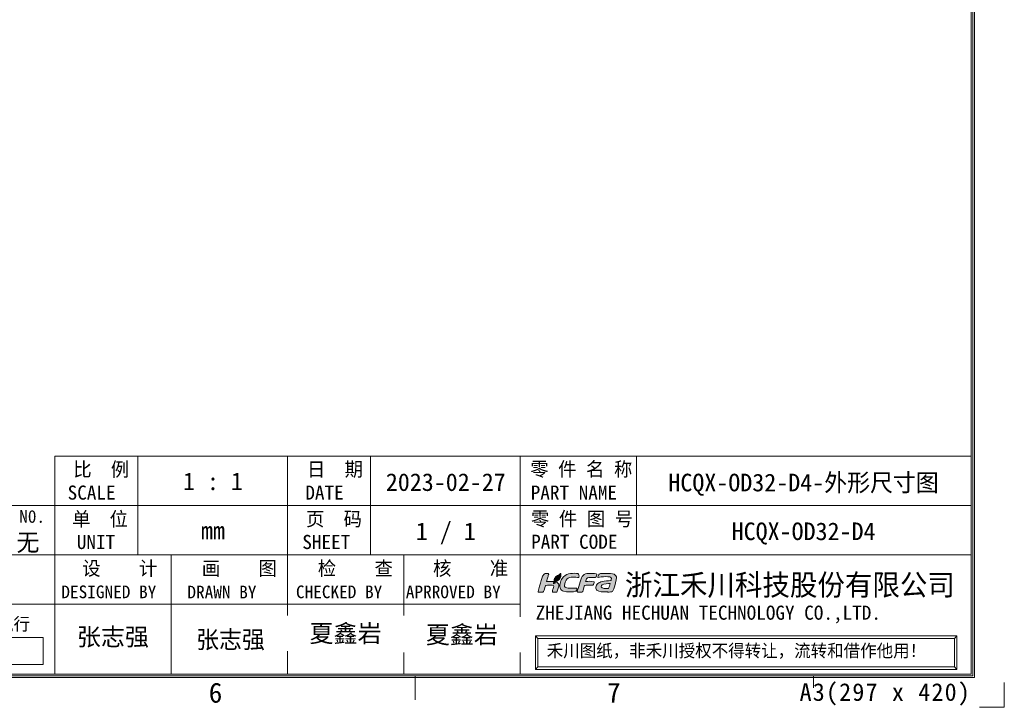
# Model space of a CAD drawing. Header units: millimetres. Extents: x 0 to 427, y 0 to 299.
# Tile 36 of 39: x 287 to 427, y 0 to 97. Entities that reach past the tile are written whole.
import ezdxf
from ezdxf.enums import TextEntityAlignment as Align

# ---------------------------------------------------------------- set-up
doc = ezdxf.new("R2010")
doc.units = ezdxf.units.MM
doc.header["$LTSCALE"] = 23.1
doc.header["$MEASUREMENT"] = 0
doc.layers.get('0').update_dxf_attribs({"lineweight": 18})
for name, color, linetype, lineweight in [('粗实线', 7, 'Continuous', 30), ('细实线层', 7, 'Continuous', 18), ('限高区域④', 3, 'Continuous', 18), ('限高区域⑤', 4, 'Continuous', 18)]:
    doc.layers.add(name, color=color, linetype=linetype, lineweight=lineweight)
doc.styles.add('鸿蒙CAD', font='txt')

# ---------------------------------------------------------------- blocks, each defined once
blk = doc.blocks.new('hcfa')
at = {"layer": '限高区域⑤'}
h = blk.add_hatch(color=164, dxfattribs=at)
edge = h.paths.add_edge_path(flags=0)
edge.add_spline(control_points=[(7.07, 2.36), (6.56, 2.36), (5.94, 2.45), (5.68, 1.95)], knot_values=[0, 0, 0, 0, 1.537659, 1.537659, 1.537659, 1.537659], weights=[1, 1, 1, 1], degree=3, periodic=0)
edge.add_spline(control_points=[(5.68, 1.95), (5.5, 1.6), (5.1, 0.37), (5.04, 0.05)], knot_values=[0, 0, 0, 0, 2.013709, 2.013709, 2.013709, 2.013709], weights=[1, 1, 1, 1], degree=3, periodic=0)
edge.add_line((5.04, 0.05), (5.05, 0))
edge.add_line((5.05, 0), (5.11, -0.03))
edge.add_line((5.11, -0.03), (5.37, -0.03))
edge.add_line((5.37, -0.03), (5.64, -0.03))
edge.add_spline(control_points=[(5.64, -0.03), (5.76, -0.03), (5.74, 0.02), (5.79, 0.22)], knot_values=[0, 0, 0, 0, 0.325713, 0.325713, 0.325713, 0.325713], weights=[1, 1, 1, 1], degree=3, periodic=0)
edge.add_spline(control_points=[(5.79, 0.22), (5.83, 0.33), (5.92, 0.77), (6.02, 0.82)], knot_values=[0, 0, 0, 0, 0.649887, 0.649887, 0.649887, 0.649887], weights=[1, 1, 1, 1], degree=3, periodic=0)
edge.add_spline(control_points=[(6.02, 0.82), (6.12, 0.94), (6.84, 0.81), (7.05, 0.86)], knot_values=[0, 0, 0, 0, 1.042012, 1.042012, 1.042012, 1.042012], weights=[1, 1, 1, 1], degree=3, periodic=0)
edge.add_spline(control_points=[(7.05, 0.86), (7.09, 0.87), (7.11, 0.89), (7.12, 0.92)], knot_values=[0, 0, 0, 0, 0.09894, 0.09894, 0.09894, 0.09894], weights=[1, 1, 1, 1], degree=3, periodic=0)
edge.add_spline(control_points=[(7.12, 0.92), (7.14, 0.97), (7.21, 1.14), (7.21, 1.2)], knot_values=[0, 0, 0, 0, 0.29547, 0.29547, 0.29547, 0.29547], weights=[1, 1, 1, 1], degree=3, periodic=0)
edge.add_spline(control_points=[(7.21, 1.2), (7.21, 1.24), (7.23, 1.29), (7.18, 1.3)], knot_values=[0, 0, 0, 0, 0.12492, 0.12492, 0.12492, 0.12492], weights=[1, 1, 1, 1], degree=3, periodic=0)
edge.add_spline(control_points=[(7.18, 1.3), (6.84, 1.38), (6.46, 1.35), (6.12, 1.32)], knot_values=[0, 0, 0, 0, 1.062134, 1.062134, 1.062134, 1.062134], weights=[1, 1, 1, 1], degree=3, periodic=0)
edge.add_spline(control_points=[(6.12, 1.32), (6.12, 1.37), (6.16, 1.49), (6.17, 1.54)], knot_values=[0, 0, 0, 0, 0.222512, 0.222512, 0.222512, 0.222512], weights=[1, 1, 1, 1], degree=3, periodic=0)
edge.add_line((6.17, 1.54), (6.24, 1.68))
edge.add_line((6.24, 1.68), (6.36, 1.79))
edge.add_line((6.36, 1.79), (6.51, 1.84))
edge.add_line((6.51, 1.84), (6.7, 1.86))
edge.add_line((6.7, 1.86), (6.94, 1.86))
edge.add_line((6.94, 1.86), (7.19, 1.86))
edge.add_spline(control_points=[(7.19, 1.86), (7.31, 1.86), (7.45, 1.84), (7.48, 1.91)], knot_values=[0, 0, 0, 0, 0.307412, 0.307412, 0.307412, 0.307412], weights=[1, 1, 1, 1], degree=3, periodic=0)
edge.add_spline(control_points=[(7.48, 1.91), (7.5, 1.96), (7.57, 2.13), (7.57, 2.19)], knot_values=[0, 0, 0, 0, 0.295458, 0.295458, 0.295458, 0.295458], weights=[1, 1, 1, 1], degree=3, periodic=0)
edge.add_spline(control_points=[(7.57, 2.19), (7.57, 2.25), (7.56, 2.29), (7.49, 2.32)], knot_values=[0, 0, 0, 0, 0.162305, 0.162305, 0.162305, 0.162305], weights=[1, 1, 1, 1], degree=3, periodic=0)
edge.add_spline(control_points=[(7.49, 2.32), (7.38, 2.36), (7.17, 2.36), (7.07, 2.36)], knot_values=[0, 0, 0, 0, 0.4222, 0.4222, 0.4222, 0.4222], weights=[1, 1, 1, 1], degree=3, periodic=0)
edge = h.paths.add_edge_path(flags=0)
edge.add_spline(control_points=[(3.72, 1.65), (4.08, 2.02), (4.83, 1.84), (5.23, 1.86)], knot_values=[0, 0, 0, 0, 1.564995, 1.564995, 1.564995, 1.564995], weights=[1, 1, 1, 1], degree=3, periodic=0)
edge.add_spline(control_points=[(5.23, 1.86), (5.27, 1.86), (5.31, 2.17), (5.2, 2.29)], knot_values=[0, 0, 0, 0, 0.452649, 0.452649, 0.452649, 0.452649], weights=[1, 1, 1, 1], degree=3, periodic=0)
edge.add_spline(control_points=[(5.2, 2.29), (5.15, 2.34), (5.05, 2.36), (4.95, 2.37)], knot_values=[0, 0, 0, 0, 0.26521, 0.26521, 0.26521, 0.26521], weights=[1, 1, 1, 1], degree=3, periodic=0)
edge.add_spline(control_points=[(4.95, 2.37), (4.27, 2.4), (3.51, 2.36), (3.08, 1.72)], knot_values=[0, 0, 0, 0, 2.081034, 2.081034, 2.081034, 2.081034], weights=[1, 1, 1, 1], degree=3, periodic=0)
edge.add_spline(control_points=[(3.08, 1.72), (2.87, 1.41), (2.66, 0.72), (2.88, 0.37)], knot_values=[0, 0, 0, 0, 1.416581, 1.416581, 1.416581, 1.416581], weights=[1, 1, 1, 1], degree=3, periodic=0)
edge.add_spline(control_points=[(2.88, 0.37), (2.95, 0.26), (3.06, 0.13), (3.25, 0.08)], knot_values=[0, 0, 0, 0, 0.485963, 0.485963, 0.485963, 0.485963], weights=[1, 1, 1, 1], degree=3, periodic=0)
edge.add_spline(control_points=[(3.25, 0.08), (3.71, -0.04), (4.59, -0.06), (4.85, 0.08)], knot_values=[0, 0, 0, 0, 1.622869, 1.622869, 1.622869, 1.622869], weights=[1, 1, 1, 1], degree=3, periodic=0)
edge.add_spline(control_points=[(4.85, 0.08), (4.96, 0.13), (5.03, 0.39), (5, 0.47)], knot_values=[0, 0, 0, 0, 0.439849, 0.439849, 0.439849, 0.439849], weights=[1, 1, 1, 1], degree=3, periodic=0)
edge.add_spline(control_points=[(5, 0.47), (4.99, 0.51), (4.61, 0.46), (4.52, 0.46)], knot_values=[0, 0, 0, 0, 0.489965, 0.489965, 0.489965, 0.489965], weights=[1, 1, 1, 1], degree=3, periodic=0)
edge.add_spline(control_points=[(4.52, 0.46), (4.29, 0.45), (3.89, 0.42), (3.69, 0.5)], knot_values=[0, 0, 0, 0, 0.834259, 0.834259, 0.834259, 0.834259], weights=[1, 1, 1, 1], degree=3, periodic=0)
edge.add_spline(control_points=[(3.69, 0.5), (3.51, 0.58), (3.39, 0.62), (3.39, 0.8)], knot_values=[0, 0, 0, 0, 0.459489, 0.459489, 0.459489, 0.459489], weights=[1, 1, 1, 1], degree=3, periodic=0)
edge.add_spline(control_points=[(3.39, 0.8), (3.39, 1.04), (3.54, 1.47), (3.72, 1.65)], knot_values=[0, 0, 0, 0, 0.925524, 0.925524, 0.925524, 0.925524], weights=[1, 1, 1, 1], degree=3, periodic=0)
edge = h.paths.add_edge_path(flags=0)
edge.add_spline(control_points=[(1.07, 1.31), (1.08, 1.43), (1.2, 1.78), (1.24, 1.9)], knot_values=[0, 0, 0, 0, 0.611736, 0.611736, 0.611736, 0.611736], weights=[1, 1, 1, 1], degree=3, periodic=0)
edge.add_spline(control_points=[(1.24, 1.9), (1.26, 1.97), (1.36, 2.23), (1.36, 2.28)], knot_values=[0, 0, 0, 0, 0.393712, 0.393712, 0.393712, 0.393712], weights=[1, 1, 1, 1], degree=3, periodic=0)
edge.add_spline(control_points=[(1.36, 2.28), (1.36, 2.39), (1.07, 2.39), (0.92, 2.35)], knot_values=[0, 0, 0, 0, 0.475712, 0.475712, 0.475712, 0.475712], weights=[1, 1, 1, 1], degree=3, periodic=0)
edge.add_spline(control_points=[(0.92, 2.35), (0.83, 2.31), (0.74, 2.24), (0.68, 2.17)], knot_values=[0, 0, 0, 0, 0.3056, 0.3056, 0.3056, 0.3056], weights=[1, 1, 1, 1], degree=3, periodic=0)
edge.add_spline(control_points=[(0.68, 2.17), (0.61, 2.08), (0.53, 1.93), (0.5, 1.82)], knot_values=[0, 0, 0, 0, 0.395977, 0.395977, 0.395977, 0.395977], weights=[1, 1, 1, 1], degree=3, periodic=0)
edge.add_spline(control_points=[(0.5, 1.82), (0.35, 1.34), (0.22, 0.86), (0.09, 0.38)], knot_values=[0, 0, 0, 0, 1.492002, 1.492002, 1.492002, 1.492002], weights=[1, 1, 1, 1], degree=3, periodic=0)
edge.add_spline(control_points=[(0.09, 0.38), (0.07, 0.32), (-0.01, 0.1), (-0.01, 0.05)], knot_values=[0, 0, 0, 0, 0.349975, 0.349975, 0.349975, 0.349975], weights=[1, 1, 1, 1], degree=3, periodic=0)
edge.add_line((-0.01, 0.05), (0, 0))
edge.add_line((0, 0), (0.06, -0.03))
edge.add_line((0.06, -0.03), (0.32, -0.03))
edge.add_line((0.32, -0.03), (0.59, -0.03))
edge.add_line((0.59, -0.03), (0.66, -0.01))
edge.add_line((0.66, -0.01), (0.7, 0.05))
edge.add_line((0.7, 0.05), (0.75, 0.22))
edge.add_line((0.75, 0.22), (0.82, 0.46))
edge.add_line((0.82, 0.46), (0.89, 0.69))
edge.add_spline(control_points=[(0.89, 0.69), (0.91, 0.76), (0.93, 0.77), (0.99, 0.8)], knot_values=[0, 0, 0, 0, 0.153682, 0.153682, 0.153682, 0.153682], weights=[1, 1, 1, 1], degree=3, periodic=0)
edge.add_spline(control_points=[(0.99, 0.8), (1.12, 0.86), (1.89, 0.9), (1.97, 0.81)], knot_values=[0, 0, 0, 0, 0.989394, 0.989394, 0.989394, 0.989394], weights=[1, 1, 1, 1], degree=3, periodic=0)
edge.add_spline(control_points=[(1.97, 0.81), (2.06, 0.7), (1.94, 0.45), (1.89, 0.3)], knot_values=[0, 0, 0, 0, 0.534984, 0.534984, 0.534984, 0.534984], weights=[1, 1, 1, 1], degree=3, periodic=0)
edge.add_line((1.89, 0.3), (1.83, 0.1))
edge.add_line((1.83, 0.1), (1.83, 0.01))
edge.add_line((1.83, 0.01), (1.86, -0.02))
edge.add_line((1.86, -0.02), (1.9, -0.03))
edge.add_line((1.9, -0.03), (2.14, -0.03))
edge.add_line((2.14, -0.03), (2.39, -0.03))
edge.add_spline(control_points=[(2.39, -0.03), (2.47, -0.03), (2.66, 0.65), (2.66, 0.77)], knot_values=[0, 0, 0, 0, 0.854359, 0.854359, 0.854359, 0.854359], weights=[1, 1, 1, 1], degree=3, periodic=0)
edge.add_spline(control_points=[(2.66, 0.77), (2.66, 0.98), (2.57, 1.1), (2.45, 1.19)], knot_values=[0, 0, 0, 0, 0.485363, 0.485363, 0.485363, 0.485363], weights=[1, 1, 1, 1], degree=3, periodic=0)
edge.add_spline(control_points=[(2.45, 1.19), (2.4, 1.22), (2.34, 1.25), (2.28, 1.27)], knot_values=[0, 0, 0, 0, 0.194624, 0.194624, 0.194624, 0.194624], weights=[1, 1, 1, 1], degree=3, periodic=0)
edge.add_spline(control_points=[(2.28, 1.27), (2.25, 1.27), (2.22, 1.27), (2.19, 1.26)], knot_values=[0, 0, 0, 0, 0.08842, 0.08842, 0.08842, 0.08842], weights=[1, 1, 1, 1], degree=3, periodic=0)
edge.add_spline(control_points=[(2.19, 1.26), (2.15, 1.09), (2.21, 1.14), (2.01, 1.05)], knot_values=[0, 0, 0, 0, 0.30703, 0.30703, 0.30703, 0.30703], weights=[1, 1, 1, 1], degree=3, periodic=0)
edge.add_spline(control_points=[(2.01, 1.05), (1.98, 1.04), (2, 1.04), (1.96, 1.03)], knot_values=[0, 0, 0, 0, 0.060036, 0.060036, 0.060036, 0.060036], weights=[1, 1, 1, 1], degree=3, periodic=0)
edge.add_spline(control_points=[(1.96, 1.03), (1.96, 1.1), (1.99, 1.22), (2.03, 1.33)], knot_values=[0, 0, 0, 0, 0.30846, 0.30846, 0.30846, 0.30846], weights=[1, 1, 1, 1], degree=3, periodic=0)
edge.add_spline(control_points=[(2.03, 1.33), (1.71, 1.37), (1.35, 1.32), (1.07, 1.31)], knot_values=[0, 0, 0, 0, 0.957715, 0.957715, 0.957715, 0.957715], weights=[1, 1, 1, 1], degree=3, periodic=0)
edge = h.paths.add_edge_path(flags=0)
edge.add_spline(control_points=[(9.76, 0.39), (9.93, 0.81), (10.07, 1.5), (10.1, 1.82)], knot_values=[0, 0, 0, 0, 1.476866, 1.476866, 1.476866, 1.476866], weights=[1, 1, 1, 1], degree=3, periodic=0)
edge.add_spline(control_points=[(10.1, 1.82), (10.09, 1.99), (10.01, 2.14), (9.78, 2.25)], knot_values=[0, 0, 0, 0, 0.565204, 0.565204, 0.565204, 0.565204], weights=[1, 1, 1, 1], degree=3, periodic=0)
edge.add_spline(control_points=[(9.78, 2.25), (9.53, 2.38), (9.13, 2.37), (8.82, 2.37)], knot_values=[0, 0, 0, 0, 0.980073, 0.980073, 0.980073, 0.980073], weights=[1, 1, 1, 1], degree=3, periodic=0)
edge.add_spline(control_points=[(8.82, 2.37), (8.55, 2.37), (8.28, 2.37), (8.04, 2.34)], knot_values=[0, 0, 0, 0, 0.776225, 0.776225, 0.776225, 0.776225], weights=[1, 1, 1, 1], degree=3, periodic=0)
edge.add_spline(control_points=[(8.04, 2.34), (7.98, 2.33), (7.9, 2.32), (7.86, 2.29)], knot_values=[0, 0, 0, 0, 0.194586, 0.194586, 0.194586, 0.194586], weights=[1, 1, 1, 1], degree=3, periodic=0)
edge.add_spline(control_points=[(7.86, 2.29), (7.79, 2.25), (7.73, 2), (7.71, 1.93)], knot_values=[0, 0, 0, 0, 0.401562, 0.401562, 0.401562, 0.401562], weights=[1, 1, 1, 1], degree=3, periodic=0)
edge.add_spline(control_points=[(7.71, 1.93), (7.7, 1.89), (7.68, 1.86), (7.72, 1.86)], knot_values=[0, 0, 0, 0, 0.087937, 0.087937, 0.087937, 0.087937], weights=[1, 1, 1, 1], degree=3, periodic=0)
edge.add_spline(control_points=[(7.72, 1.86), (8.06, 1.9), (9.44, 2.11), (9.44, 1.71)], knot_values=[0, 0, 0, 0, 1.829051, 1.829051, 1.829051, 1.829051], weights=[1, 1, 1, 1], degree=3, periodic=0)
edge.add_spline(control_points=[(9.44, 1.71), (9.44, 1.65), (9.43, 1.5), (9.4, 1.48)], knot_values=[0, 0, 0, 0, 0.229888, 0.229888, 0.229888, 0.229888], weights=[1, 1, 1, 1], degree=3, periodic=0)
edge.add_spline(control_points=[(9.4, 1.48), (9.39, 1.47), (9.38, 1.47), (9.36, 1.47)], knot_values=[0, 0, 0, 0, 0.043267, 0.043267, 0.043267, 0.043267], weights=[1, 1, 1, 1], degree=3, periodic=0)
edge.add_spline(control_points=[(9.36, 1.47), (8.99, 1.39), (8.61, 1.41), (8.23, 1.31)], knot_values=[0, 0, 0, 0, 1.144446, 1.144446, 1.144446, 1.144446], weights=[1, 1, 1, 1], degree=3, periodic=0)
edge.add_spline(control_points=[(8.23, 1.31), (8.05, 1.26), (7.85, 1.18), (7.71, 1.07)], knot_values=[0, 0, 0, 0, 0.580179, 0.580179, 0.580179, 0.580179], weights=[1, 1, 1, 1], degree=3, periodic=0)
edge.add_spline(control_points=[(7.71, 1.07), (7.64, 1.01), (7.57, 0.94), (7.52, 0.87)], knot_values=[0, 0, 0, 0, 0.273949, 0.273949, 0.273949, 0.273949], weights=[1, 1, 1, 1], degree=3, periodic=0)
edge.add_spline(control_points=[(7.52, 0.87), (7.44, 0.72), (7.38, 0.48), (7.47, 0.32)], knot_values=[0, 0, 0, 0, 0.568587, 0.568587, 0.568587, 0.568587], weights=[1, 1, 1, 1], degree=3, periodic=0)
edge.add_spline(control_points=[(7.47, 0.32), (7.5, 0.28), (7.53, 0.24), (7.57, 0.21)], knot_values=[0, 0, 0, 0, 0.150189, 0.150189, 0.150189, 0.150189], weights=[1, 1, 1, 1], degree=3, periodic=0)
edge.add_spline(control_points=[(7.57, 0.21), (7.78, -0.01), (8.48, -0.04), (8.78, -0.02)], knot_values=[0, 0, 0, 0, 1.257613, 1.257613, 1.257613, 1.257613], weights=[1, 1, 1, 1], degree=3, periodic=0)
edge.add_spline(control_points=[(8.78, -0.02), (8.82, -0.02), (8.85, -0.02), (8.96, -0.01)], knot_values=[0, 0, 0, 0, 0.175069, 0.175069, 0.175069, 0.175069], weights=[1, 1, 1, 1], degree=3, periodic=0)
edge.add_spline(control_points=[(8.96, -0.01), (8.96, -0.01), (8.95, -0.04), (8.95, -0.04)], knot_values=[0, 0, 0, 0, 0.027876, 0.027876, 0.027876, 0.027876], weights=[1, 1, 1, 1], degree=3, periodic=0)
edge.add_spline(control_points=[(8.95, -0.04), (8.95, -0.04), (8.95, -0.04), (8.96, -0.04)], knot_values=[0, 0, 0, 0, 0.003955, 0.003955, 0.003955, 0.003955], weights=[1, 1, 1, 1], degree=3, periodic=0)
edge.add_spline(control_points=[(8.96, -0.04), (9.17, -0.04), (9.51, -0.01), (9.57, 0.04)], knot_values=[0, 0, 0, 0, 0.620186, 0.620186, 0.620186, 0.620186], weights=[1, 1, 1, 1], degree=3, periodic=0)
edge.add_spline(control_points=[(9.57, 0.04), (9.64, 0.1), (9.72, 0.29), (9.76, 0.39)], knot_values=[0, 0, 0, 0, 0.400766, 0.400766, 0.400766, 0.400766], weights=[1, 1, 1, 1], degree=3, periodic=0)
edge = h.paths.add_edge_path(flags=0)
edge.add_spline(control_points=[(9.27, 1.06), (9.24, 0.91), (9.12, 0.54), (9.07, 0.41)], knot_values=[0, 0, 0, 0, 0.674769, 0.674769, 0.674769, 0.674769], weights=[1, 1, 1, 1], degree=3, periodic=0)
edge.add_spline(control_points=[(9.07, 0.41), (8.88, 0.41), (8.11, 0.36), (8.11, 0.65)], knot_values=[0, 0, 0, 0, 1.063898, 1.063898, 1.063898, 1.063898], weights=[1, 1, 1, 1], degree=3, periodic=0)
edge.add_spline(control_points=[(8.11, 0.65), (8.11, 0.76), (8.19, 0.85), (8.26, 0.9)], knot_values=[0, 0, 0, 0, 0.307152, 0.307152, 0.307152, 0.307152], weights=[1, 1, 1, 1], degree=3, periodic=0)
edge.add_spline(control_points=[(8.26, 0.9), (8.43, 1.01), (9.09, 1.06), (9.27, 1.06)], knot_values=[0, 0, 0, 0, 1.034719, 1.034719, 1.034719, 1.034719], weights=[1, 1, 1, 1], degree=3, periodic=0)
h = blk.add_hatch(color=82, dxfattribs=at)
edge = h.paths.add_edge_path(flags=0)
edge.add_spline(control_points=[(2.71, 1.97), (2.54, 1.64), (2.3, 1.69), (2.12, 1.4)], knot_values=[0, 0, 0, 0, 0.82939, 0.82939, 0.82939, 0.82939], weights=[1, 1, 1, 1], degree=3, periodic=0)
edge.add_spline(control_points=[(2.12, 1.4), (2.08, 1.35), (2.02, 1.18), (2.02, 1.11)], knot_values=[0, 0, 0, 0, 0.312404, 0.312404, 0.312404, 0.312404], weights=[1, 1, 1, 1], degree=3, periodic=0)
edge.add_spline(control_points=[(2.02, 1.11), (2.03, 1.11), (2.03, 1.11), (2.04, 1.12)], knot_values=[0, 0, 0, 0, 0.027389, 0.027389, 0.027389, 0.027389], weights=[1, 1, 1, 1], degree=3, periodic=0)
edge.add_spline(control_points=[(2.04, 1.12), (2.14, 1.16), (2.1, 1.13), (2.13, 1.24)], knot_values=[0, 0, 0, 0, 0.167444, 0.167444, 0.167444, 0.167444], weights=[1, 1, 1, 1], degree=3, periodic=0)
edge.add_spline(control_points=[(2.13, 1.24), (2.14, 1.27), (2.14, 1.28), (2.15, 1.31)], knot_values=[0, 0, 0, 0, 0.070921, 0.070921, 0.070921, 0.070921], weights=[1, 1, 1, 1], degree=3, periodic=0)
edge.add_spline(control_points=[(2.15, 1.31), (2.51, 1.32), (2.84, 1.56), (2.9, 1.92)], knot_values=[0, 0, 0, 0, 1.055102, 1.055102, 1.055102, 1.055102], weights=[1, 1, 1, 1], degree=3, periodic=0)
edge.add_spline(control_points=[(2.9, 1.92), (2.91, 1.98), (2.92, 2.04), (2.92, 2.11)], knot_values=[0, 0, 0, 0, 0.188525, 0.188525, 0.188525, 0.188525], weights=[1, 1, 1, 1], degree=3, periodic=0)
edge.add_spline(control_points=[(2.92, 2.11), (2.92, 2.11), (2.92, 2.25), (2.92, 2.25)], knot_values=[0, 0, 0, 0, 0.144713, 0.144713, 0.144713, 0.144713], weights=[1, 1, 1, 1], degree=3, periodic=0)
edge.add_spline(control_points=[(2.92, 2.25), (2.92, 2.29), (2.92, 2.32), (2.92, 2.37)], knot_values=[0, 0, 0, 0, 0.119576, 0.119576, 0.119576, 0.119576], weights=[1, 1, 1, 1], degree=3, periodic=0)
edge.add_spline(control_points=[(2.92, 2.37), (2.87, 2.37), (2.88, 2.33), (2.79, 2.25)], knot_values=[0, 0, 0, 0, 0.180649, 0.180649, 0.180649, 0.180649], weights=[1, 1, 1, 1], degree=3, periodic=0)
edge.add_spline(control_points=[(2.79, 2.25), (2.66, 2.14), (2.52, 2.13), (2.35, 2.01)], knot_values=[0, 0, 0, 0, 0.50668, 0.50668, 0.50668, 0.50668], weights=[1, 1, 1, 1], degree=3, periodic=0)
edge.add_spline(control_points=[(2.35, 2.01), (2.26, 1.95), (2.18, 1.87), (2.13, 1.77)], knot_values=[0, 0, 0, 0, 0.326484, 0.326484, 0.326484, 0.326484], weights=[1, 1, 1, 1], degree=3, periodic=0)
edge.add_spline(control_points=[(2.13, 1.77), (2.11, 1.72), (2.08, 1.67), (2.07, 1.6)], knot_values=[0, 0, 0, 0, 0.179769, 0.179769, 0.179769, 0.179769], weights=[1, 1, 1, 1], degree=3, periodic=0)
edge.add_spline(control_points=[(2.07, 1.6), (2.07, 1.59), (2.05, 1.39), (2.08, 1.39)], knot_values=[0, 0, 0, 0, 0.221687, 0.221687, 0.221687, 0.221687], weights=[1, 1, 1, 1], degree=3, periodic=0)
edge.add_spline(control_points=[(2.08, 1.39), (2.1, 1.46), (2.17, 1.57), (2.3, 1.65)], knot_values=[0, 0, 0, 0, 0.3504, 0.3504, 0.3504, 0.3504], weights=[1, 1, 1, 1], degree=3, periodic=0)
edge.add_spline(control_points=[(2.3, 1.65), (2.49, 1.77), (2.61, 1.83), (2.71, 1.97)], knot_values=[0, 0, 0, 0, 0.521681, 0.521681, 0.521681, 0.521681], weights=[1, 1, 1, 1], degree=3, periodic=0)
at = {"layer": '限高区域④', "color": 164}
for points, knots in [([(-0.01, 0.05), (-0.01, 0.02), (-0.01, -0.03), (0.06, -0.03), (0.06, -0.03), (0.06, -0.03), (0.59, -0.03), (0.59, -0.03), (0.59, -0.03), (0.71, -0.03), (0.72, 0.1), (0.75, 0.22), (0.75, 0.22), (0.75, 0.22), (0.89, 0.69), (0.89, 0.69), (0.89, 0.69), (0.91, 0.76), (0.93, 0.77), (0.99, 0.8), (0.99, 0.8), (1.12, 0.86), (1.89, 0.9), (1.97, 0.81), (1.97, 0.81), (2.06, 0.7), (1.94, 0.45), (1.89, 0.3), (1.89, 0.3), (1.87, 0.21), (1.75, -0.03), (1.9, -0.03), (1.9, -0.03), (1.9, -0.03), (2.39, -0.03), (2.39, -0.03), (2.39, -0.03), (2.47, -0.03), (2.66, 0.65), (2.66, 0.77), (2.66, 0.77), (2.66, 0.98), (2.57, 1.1), (2.45, 1.19), (2.45, 1.19), (2.4, 1.22), (2.34, 1.25), (2.28, 1.27), (2.28, 1.27), (2.25, 1.27), (2.22, 1.27), (2.19, 1.26), (2.19, 1.26), (2.15, 1.09), (2.21, 1.14), (2.01, 1.05), (2.01, 1.05), (1.98, 1.04), (2, 1.04), (1.96, 1.03), (1.96, 1.03), (1.96, 1.1), (1.99, 1.22), (2.03, 1.33), (2.03, 1.33), (1.71, 1.37), (1.35, 1.32), (1.07, 1.31), (1.07, 1.31), (1.08, 1.43), (1.2, 1.78), (1.24, 1.9), (1.24, 1.9), (1.26, 1.97), (1.36, 2.23), (1.36, 2.28), (1.36, 2.28), (1.36, 2.39), (1.07, 2.39), (0.92, 2.35), (0.92, 2.35), (0.83, 2.31), (0.74, 2.24), (0.68, 2.17), (0.68, 2.17), (0.61, 2.08), (0.53, 1.93), (0.5, 1.82), (0.5, 1.82), (0.35, 1.34), (0.22, 0.86), (0.09, 0.38), (0.09, 0.38), (0.07, 0.32), (-0.01, 0.1), (-0.01, 0.05)], [0, 0, 0, 0, 0.447956, 0.447956, 0.447956, 0.447956, 0.895911, 0.895911, 0.895911, 0.895911, 1.343867, 1.343867, 1.343867, 1.343867, 1.791822, 1.791822, 1.791822, 1.791822, 2.239778, 2.239778, 2.239778, 2.239778, 2.687733, 2.687733, 2.687733, 2.687733, 3.135689, 3.135689, 3.135689, 3.135689, 3.583645, 3.583645, 3.583645, 3.583645, 4.0316, 4.0316, 4.0316, 4.0316, 4.479556, 4.479556, 4.479556, 4.479556, 4.927511, 4.927511, 4.927511, 4.927511, 5.375467, 5.375467, 5.375467, 5.375467, 5.823423, 5.823423, 5.823423, 5.823423, 6.271378, 6.271378, 6.271378, 6.271378, 6.719334, 6.719334, 6.719334, 6.719334, 7.167289, 7.167289, 7.167289, 7.167289, 7.615245, 7.615245, 7.615245, 7.615245, 8.0632, 8.0632, 8.0632, 8.0632, 8.511156, 8.511156, 8.511156, 8.511156, 8.959112, 8.959112, 8.959112, 8.959112, 9.407067, 9.407067, 9.407067, 9.407067, 9.855023, 9.855023, 9.855023, 9.855023, 10.302978, 10.302978, 10.302978, 10.302978, 11.198889, 11.198889, 11.198889, 11.198889]), ([(2.88, 0.37), (2.95, 0.26), (3.06, 0.13), (3.25, 0.08), (3.25, 0.08), (3.71, -0.04), (4.59, -0.06), (4.85, 0.08), (4.85, 0.08), (4.96, 0.13), (5.03, 0.39), (5, 0.47), (5, 0.47), (4.99, 0.51), (4.61, 0.46), (4.52, 0.46), (4.52, 0.46), (4.29, 0.45), (3.89, 0.42), (3.69, 0.5), (3.69, 0.5), (3.51, 0.58), (3.39, 0.62), (3.39, 0.8), (3.39, 0.8), (3.39, 1.04), (3.54, 1.47), (3.72, 1.65), (3.72, 1.65), (4.08, 2.02), (4.83, 1.84), (5.23, 1.86), (5.23, 1.86), (5.27, 1.86), (5.31, 2.17), (5.2, 2.29), (5.2, 2.29), (5.15, 2.34), (5.05, 2.36), (4.95, 2.37), (4.95, 2.37), (4.27, 2.4), (3.51, 2.36), (3.08, 1.72), (3.08, 1.72), (2.87, 1.41), (2.66, 0.72), (2.88, 0.37)], [0, 0, 0, 0, 0.839975, 0.839975, 0.839975, 0.839975, 1.679949, 1.679949, 1.679949, 1.679949, 2.519924, 2.519924, 2.519924, 2.519924, 3.359898, 3.359898, 3.359898, 3.359898, 4.199873, 4.199873, 4.199873, 4.199873, 5.039847, 5.039847, 5.039847, 5.039847, 5.879822, 5.879822, 5.879822, 5.879822, 6.719796, 6.719796, 6.719796, 6.719796, 7.559771, 7.559771, 7.559771, 7.559771, 8.399745, 8.399745, 8.399745, 8.399745, 9.23972, 9.23972, 9.23972, 9.23972, 10.919669, 10.919669, 10.919669, 10.919669]), ([(5.04, 0.05), (5.04, 0.02), (5.04, -0.03), (5.11, -0.03), (5.11, -0.03), (5.11, -0.03), (5.64, -0.03), (5.64, -0.03), (5.64, -0.03), (5.76, -0.03), (5.74, 0.02), (5.79, 0.22), (5.79, 0.22), (5.83, 0.33), (5.92, 0.77), (6.02, 0.82), (6.02, 0.82), (6.12, 0.94), (6.84, 0.81), (7.05, 0.86), (7.05, 0.86), (7.09, 0.87), (7.11, 0.89), (7.12, 0.92), (7.12, 0.92), (7.14, 0.97), (7.21, 1.14), (7.21, 1.2), (7.21, 1.2), (7.21, 1.24), (7.23, 1.29), (7.18, 1.3), (7.18, 1.3), (6.84, 1.38), (6.46, 1.35), (6.12, 1.32), (6.12, 1.32), (6.12, 1.37), (6.16, 1.49), (6.17, 1.54), (6.17, 1.54), (6.24, 1.77), (6.43, 1.86), (6.7, 1.86), (6.7, 1.86), (6.7, 1.86), (7.19, 1.86), (7.19, 1.86), (7.19, 1.86), (7.31, 1.86), (7.45, 1.84), (7.48, 1.91), (7.48, 1.91), (7.5, 1.96), (7.57, 2.13), (7.57, 2.19), (7.57, 2.19), (7.57, 2.25), (7.56, 2.29), (7.49, 2.32), (7.49, 2.32), (7.38, 2.36), (7.17, 2.36), (7.07, 2.36), (7.07, 2.36), (6.56, 2.36), (5.94, 2.45), (5.68, 1.95), (5.68, 1.95), (5.5, 1.6), (5.1, 0.37), (5.04, 0.05)], [0, 0, 0, 0, 0.541079, 0.541079, 0.541079, 0.541079, 1.082157, 1.082157, 1.082157, 1.082157, 1.623236, 1.623236, 1.623236, 1.623236, 2.164314, 2.164314, 2.164314, 2.164314, 2.705393, 2.705393, 2.705393, 2.705393, 3.246471, 3.246471, 3.246471, 3.246471, 3.78755, 3.78755, 3.78755, 3.78755, 4.328628, 4.328628, 4.328628, 4.328628, 4.869707, 4.869707, 4.869707, 4.869707, 5.410785, 5.410785, 5.410785, 5.410785, 5.951864, 5.951864, 5.951864, 5.951864, 6.492942, 6.492942, 6.492942, 6.492942, 7.034021, 7.034021, 7.034021, 7.034021, 7.575099, 7.575099, 7.575099, 7.575099, 8.116178, 8.116178, 8.116178, 8.116178, 8.657256, 8.657256, 8.657256, 8.657256, 9.198335, 9.198335, 9.198335, 9.198335, 10.280492, 10.280492, 10.280492, 10.280492]), ([(10.1, 1.82), (10.07, 1.5), (9.93, 0.81), (9.76, 0.39), (9.76, 0.39), (9.72, 0.29), (9.64, 0.1), (9.57, 0.04), (9.57, 0.04), (9.51, -0.01), (9.17, -0.04), (8.96, -0.04), (8.96, -0.04), (8.95, -0.04), (8.95, -0.04), (8.95, -0.04), (8.95, -0.04), (8.95, -0.04), (8.96, -0.01), (8.96, -0.01), (8.96, -0.01), (8.85, -0.02), (8.82, -0.02), (8.78, -0.02), (8.78, -0.02), (8.48, -0.04), (7.78, -0.01), (7.57, 0.21), (7.57, 0.21), (7.53, 0.24), (7.5, 0.28), (7.47, 0.32), (7.47, 0.32), (7.38, 0.48), (7.44, 0.72), (7.52, 0.87), (7.52, 0.87), (7.57, 0.94), (7.64, 1.01), (7.71, 1.07), (7.71, 1.07), (7.85, 1.18), (8.05, 1.26), (8.23, 1.31), (8.23, 1.31), (8.61, 1.41), (8.99, 1.39), (9.36, 1.47), (9.36, 1.47), (9.38, 1.47), (9.39, 1.47), (9.4, 1.48), (9.4, 1.48), (9.43, 1.5), (9.44, 1.65), (9.44, 1.71), (9.44, 1.71), (9.44, 2.11), (8.06, 1.9), (7.72, 1.86), (7.72, 1.86), (7.68, 1.86), (7.7, 1.89), (7.71, 1.93), (7.71, 1.93), (7.73, 2), (7.79, 2.25), (7.86, 2.29), (7.86, 2.29), (7.9, 2.32), (7.98, 2.33), (8.04, 2.34), (8.04, 2.34), (8.28, 2.37), (8.55, 2.37), (8.82, 2.37), (8.82, 2.37), (9.13, 2.37), (9.53, 2.38), (9.78, 2.25), (9.78, 2.25), (10.01, 2.14), (10.09, 1.99), (10.1, 1.82)], [0, 0, 0, 0, 0.530859, 0.530859, 0.530859, 0.530859, 1.061719, 1.061719, 1.061719, 1.061719, 1.592578, 1.592578, 1.592578, 1.592578, 2.123437, 2.123437, 2.123437, 2.123437, 2.654297, 2.654297, 2.654297, 2.654297, 3.185156, 3.185156, 3.185156, 3.185156, 3.716015, 3.716015, 3.716015, 3.716015, 4.246875, 4.246875, 4.246875, 4.246875, 4.777734, 4.777734, 4.777734, 4.777734, 5.308593, 5.308593, 5.308593, 5.308593, 5.839453, 5.839453, 5.839453, 5.839453, 6.370312, 6.370312, 6.370312, 6.370312, 6.901171, 6.901171, 6.901171, 6.901171, 7.432031, 7.432031, 7.432031, 7.432031, 7.96289, 7.96289, 7.96289, 7.96289, 8.493749, 8.493749, 8.493749, 8.493749, 9.024609, 9.024609, 9.024609, 9.024609, 9.555468, 9.555468, 9.555468, 9.555468, 10.086327, 10.086327, 10.086327, 10.086327, 10.617187, 10.617187, 10.617187, 10.617187, 11.678906, 11.678906, 11.678906, 11.678906]), ([(9.07, 0.41), (8.88, 0.41), (8.11, 0.36), (8.11, 0.65), (8.11, 0.65), (8.11, 0.76), (8.19, 0.85), (8.26, 0.9), (8.26, 0.9), (8.43, 1.01), (9.09, 1.06), (9.27, 1.06), (9.27, 1.06), (9.24, 0.91), (9.12, 0.54), (9.07, 0.41)], [0, 0, 0, 0, 0.606721, 0.606721, 0.606721, 0.606721, 1.213442, 1.213442, 1.213442, 1.213442, 1.820163, 1.820163, 1.820163, 1.820163, 3.033606, 3.033606, 3.033606, 3.033606])]:
    blk.add_open_spline(points, degree=3, knots=knots, dxfattribs=at)
at = {"layer": '限高区域④', "color": 82}
blk.add_open_spline([(2.02, 1.11), (2.03, 1.11), (2.03, 1.11), (2.04, 1.12), (2.04, 1.12), (2.14, 1.16), (2.1, 1.13), (2.13, 1.24), (2.13, 1.24), (2.14, 1.27), (2.14, 1.28), (2.15, 1.31), (2.15, 1.31), (2.51, 1.32), (2.84, 1.56), (2.9, 1.92), (2.9, 1.92), (2.91, 1.98), (2.92, 2.04), (2.92, 2.11), (2.92, 2.11), (2.92, 2.11), (2.92, 2.25), (2.92, 2.25), (2.92, 2.25), (2.92, 2.29), (2.92, 2.32), (2.92, 2.37), (2.92, 2.37), (2.87, 2.37), (2.88, 2.33), (2.79, 2.25), (2.79, 2.25), (2.66, 2.14), (2.52, 2.13), (2.35, 2.01), (2.35, 2.01), (2.26, 1.95), (2.18, 1.87), (2.13, 1.77), (2.13, 1.77), (2.11, 1.72), (2.08, 1.67), (2.07, 1.6), (2.07, 1.6), (2.07, 1.59), (2.05, 1.39), (2.08, 1.39), (2.08, 1.39), (2.1, 1.46), (2.17, 1.57), (2.3, 1.65), (2.3, 1.65), (2.49, 1.77), (2.61, 1.83), (2.71, 1.97), (2.71, 1.97), (2.54, 1.64), (2.3, 1.69), (2.12, 1.4), (2.12, 1.4), (2.08, 1.35), (2.02, 1.18), (2.02, 1.11)], degree=3, knots=[0, 0, 0, 0, 0.303347, 0.303347, 0.303347, 0.303347, 0.606694, 0.606694, 0.606694, 0.606694, 0.910042, 0.910042, 0.910042, 0.910042, 1.213389, 1.213389, 1.213389, 1.213389, 1.516736, 1.516736, 1.516736, 1.516736, 1.820083, 1.820083, 1.820083, 1.820083, 2.12343, 2.12343, 2.12343, 2.12343, 2.426777, 2.426777, 2.426777, 2.426777, 2.730125, 2.730125, 2.730125, 2.730125, 3.033472, 3.033472, 3.033472, 3.033472, 3.336819, 3.336819, 3.336819, 3.336819, 3.640166, 3.640166, 3.640166, 3.640166, 3.943513, 3.943513, 3.943513, 3.943513, 4.24686, 4.24686, 4.24686, 4.24686, 4.550208, 4.550208, 4.550208, 4.550208, 5.156902, 5.156902, 5.156902, 5.156902], dxfattribs=at)
blk = doc.blocks.new('Plastic_A3')
at = {"layer": '细实线层'}
for p, q in [((647.81, 629.11), (647.81, 339.15)), ((648.03, 629.33), (648.03, 338.92)), ((648.26, 629.56), (648.26, 338.7)), ((647.81, 370.07), (517.81, 370.07)), ((517.81, 370.07), (517.81, 339.15)), ((529.6, 356.07), (529.6, 370.07)), ((550.81, 370.07), (550.81, 339.15)), ((562.6, 356.07), (562.6, 370.07)), ((583.81, 370.07), (583.81, 339.15)), ((600.31, 370.07), (600.31, 356.07)), ((647.81, 363.07), (467.84, 363.07)), ((647.81, 356.07), (467.84, 356.07)), ((534.31, 356.07), (534.31, 339.15)), ((567.31, 356.07), (567.31, 339.15)), ((583.81, 349.07), (467.84, 349.07)), ((586.34, 344.21), (585.99, 344.57)), ((645.78, 344.57), (645.43, 344.21)), ((585.99, 339.83), (586.34, 340.18)), ((645.78, 339.83), (645.43, 340.18)), ((648.26, 338.7), (229.71, 338.7)), ((648.03, 338.92), (229.93, 338.92)), ((647.81, 339.15), (230.16, 339.15)), ((568.93, 338.92), (568.93, 335.53)), ((625.43, 338.92), (625.43, 337.23)), ((652.5, 334.46), (652.5, 337.99)), ((652.5, 334.46), (648.96, 334.46))]:
    blk.add_line(p, q, dxfattribs=at)
for points in [[(486.17, 344.37), (516.17, 344.37), (516.17, 340.52), (486.17, 340.52)], [(585.99, 344.57), (645.78, 344.57), (645.78, 339.83), (585.99, 339.83)], [(586.34, 344.21), (645.43, 344.21), (645.43, 340.18), (586.34, 340.18)]]:
    blk.add_lwpolyline(points, close=True, dxfattribs=at)
at = {"layer": '细实线层', "xscale": 1.1, "yscale": 1.1, "zscale": 1.1}
blk.add_blockref('hcfa', (586.38, 350.83), dxfattribs=at)
at = {"layer": '细实线层', "style": '鸿蒙CAD'}
for s, height, p in [('SCALE', 2, (519.63, 363.89)), ('DATE', 2, (553.35, 363.89)), ('N0.', 1.8, (512.76, 360.61)), ('UNIT', 2, (520.93, 356.89)), ('SHEET', 2, (552.92, 356.89)), ('浙江禾川科技股份有限公司', 3, (598.69, 350.31)), ('未注尺寸公差按照国标执行', 1.8, (486.21, 345.36)), ('6', 2.83, (539.65, 335.11)), ('7', 2.83, (596.15, 335.11))]:
    blk.add_text(s, height=height, dxfattribs=at).set_placement(p)
for s, insert, char_height, width, attachment_point in [('比  例', (520.44, 366.97), 2, 9.1295, 7), ('日  期', (553.59, 366.97), 2, 11.0714, 7), ('零 件 名 称', (585.25, 366.97), 2, 22.0446, 7), ('PART NAME', (585.32, 363.89), 2, 19.0714, 7), ('单  位', (520.27, 359.93), 2, 9.7857, 7), ('页  码', (553.46, 359.93), 2, 9.3482, 7), ('零 件 图 号', (585.35, 359.93), 2, 21.9509, 7), ('PART CODE', (585.38, 356.89), 2, 18.4286, 7), ('设    计', (521.71, 352.93), 2, 16.7366, 7), ('画    图', (538.67, 352.93), 2, 16.1429, 7), ('检    查', (555.12, 352.93), 2, 16.9866, 7), ('核    准', (571.47, 352.93), 2, 16.7366, 7), ('DESIGNED BY', (518.74, 349.89), 1.8, 21.2143, 7), ('DRAWN BY', (536.62, 349.89), 1.8, 17.7857, 7), ('CHECKED BY', (552.02, 349.89), 1.8, 20.3571, 7), ('APRROVED BY ', (567.6, 349.89), 1.8, 23.7857, 7), ('ZHEJIANG HECHUAN TECHNOLOGY CO.,LTD.', (586.02, 346.35), 2, 83.0571, 7), ('禾川图纸，非禾川授权不得转让，流转和借作他用！', (587.59, 343.38), 1.8, 60.2172, 1), ('{\\T1.1;A3(297 x 420)}', (623.46, 337.87), 2.5, 26.2712, 1)]:
    blk.add_mtext(s, dxfattribs=dict(at, insert=insert, char_height=char_height, width=width, attachment_point=attachment_point))
for tag, p in [('V1.0', (231.67, 610.16)), ('XXXN', (538.26, 343))]:
    blk.add_attdef(tag, p, '', height=2.5, dxfattribs=at)
for tag, height, p in [('XXXE', 2.5, (540.24, 365.07)), ('XXXC', 2.5, (573.27, 365.07)), ('XXXA', 2.5, (624.03, 365.07)), ('XXXG', 2.5, (497.76, 358.07)), ('XXXD', 2.5, (573.27, 358.07)), ('XXXB', 2.5, (624.03, 358.07)), ('XXXK', 2, (514.01, 357.04)), ('mm', 2.5, (540.24, 358.07)), ('XXXM', 2.5, (501.13, 341.19))]:
    blk.add_attdef(tag, text='', height=height, dxfattribs=at).set_placement(p, align=Align.CENTER)
blk.add_attdef('XXXJ', text='', height=2.5, dxfattribs=at).set_placement((503.31, 352.09), align=Align.MIDDLE_RIGHT)

msp = doc.modelspace()

# ---------------------------------------------------------------- block references
at = {"layer": '细实线层'}
ref = msp.add_blockref('Plastic_A3', (-225.393, -334.482), dxfattribs=at)
ref.add_attrib('XXXA', 'HCQX-OD32-D4-外形尺寸图', dxfattribs={"layer": '粗实线', "height": 2.5, "style": '鸿蒙CAD'}).set_placement((398.633, 33.082), align=Align.TOP_CENTER)
ref.add_attrib('XXXB', 'HCQX-OD32-D4', dxfattribs={"layer": '粗实线', "height": 2.5, "style": '鸿蒙CAD'}).set_placement((398.633, 26.17), align=Align.TOP_CENTER)
ref.add_attrib('XXXC', '2023-02-27', dxfattribs={"layer": '粗实线', "height": 2.5, "style": '鸿蒙CAD'}).set_placement((347.875, 33.139), align=Align.TOP_CENTER)
ref.add_attrib('XXXD', '1 / 1', dxfattribs={"layer": '粗实线', "height": 2.5, "style": '鸿蒙CAD'}).set_placement((347.875, 26.169), align=Align.TOP_CENTER)
ref.add_attrib('mm', 'mm', dxfattribs={"layer": '粗实线', "height": 2.5, "style": '鸿蒙CAD'}).set_placement((314.851, 26.274), align=Align.TOP_CENTER)
ref.add_attrib('XXXE', '1 : 1', dxfattribs={"layer": '粗实线', "height": 2.5, "style": '鸿蒙CAD'}).set_placement((314.851, 33.253), align=Align.TOP_CENTER)
ref.add_attrib('XXXN', '张志强', dxfattribs={"layer": '粗实线', "height": 2.5, "style": '鸿蒙CAD'}).set_placement((312.462, 10.832), align=Align.TOP_LEFT)
ref.add_attrib('XXXK', '无', dxfattribs={"layer": '粗实线', "height": 2.5, "style": '鸿蒙CAD'}).set_placement((288.615, 24.608), align=Align.TOP_CENTER)

# ---------------------------------------------------------------- texts
at = {"insert": (292.412, 11.218), "char_height": 2.5, "width": 16.5, "attachment_point": 1}
msp.add_mtext('\\pxqc;{\\fSimSun|b0|i0|c134|p0;张志强}', dxfattribs=at)

# ---------------------------------------------------------------- next in the draw order: texts
at = {"insert": (325.412, 11.694), "char_height": 2.5, "width": 16.5, "attachment_point": 1, "bg_fill": 2}
msp.add_mtext('\\pxqc;{\\fSimSun|b0|i0|c134|p0;夏鑫岩}', dxfattribs=at)

# ---------------------------------------------------------------- next in the draw order: texts
at = {"insert": (341.912, 11.517), "char_height": 2.5, "width": 16.5, "attachment_point": 1, "bg_fill": 2}
msp.add_mtext('\\pxqc;{\\fSimSun|b0|i0|c134|p0;夏鑫岩}', dxfattribs=at)

doc.saveas('drawing.dxf')
